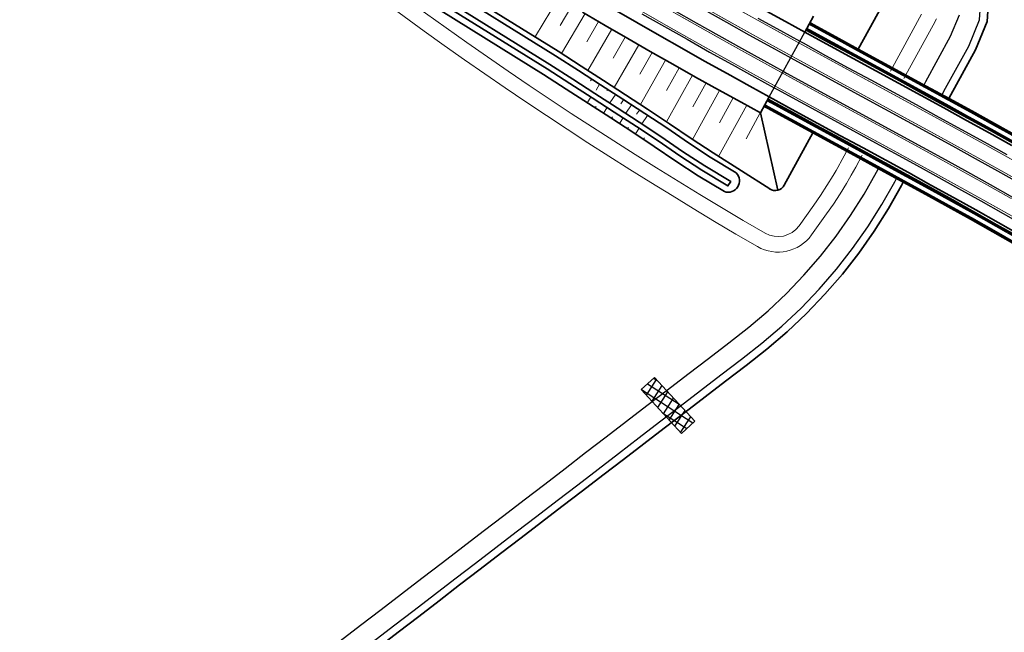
# Model space of a CAD drawing. Header units: metres. Extents: x 154839 to 161660, y 370737 to 378039.
# Tile 113 of 121: x 155388 to 155579, y 377120 to 377239. Entities that reach past the tile are written whole.
import ezdxf

# ---------------------------------------------------------------- set-up
doc = ezdxf.new("R2010")
doc.units = ezdxf.units.M
doc.linetypes.add('VW-3-3_STREEP', pattern=[6, 3, -3])
for name, color, linetype, lineweight in [('B-WE-GW-TALUDARCERING_KORT-G', 100, 'Continuous', 18), ('B-WE-GW-TALUDARCERING_LANG-G', 100, 'Continuous', 18), ('B-WE-GW-TALUDARCERING_WATER-G', 130, 'Continuous', 18), ('dwm-kunstwerklijn', 252, 'Continuous', 30), ('N-CO-BC-BETONVORM-G', 2, 'Continuous', 35), ('N-WE-BV-GELEIDECONSTRUCTIE_GELEIDERAIL_KUNSTWERK-G', 1, 'BV-GELEIDERAIL-K', 9), ('N-WE-BV-LEUNING-G', 1, 'BV-LEUNING', 9), ('N-WE-GW-GRONDWERK-G', 100, 'Continuous', 35), ('N-WE-GW-GRONDWERK_BERM-G', 100, 'Continuous', 35), ('N-WE-GW-GRONDWERK_WATERGANG-G', 100, 'Continuous', 35), ('N-WE-GW-WATERGANG-G', 130, 'Continuous', 35), ('N-WE-VH-VERHARDING_HALFVERHARDING_BERM-G', 252, 'Continuous', 35), ('N-WE-VH-VERHARDING_KANTVERHARDING-G', 210, 'Continuous', 30), ('N-WE-VW-MARKERING_LANGS_STREEP_33_015-G', 7, 'VW-3-3_STREEP', 35), ('N-WE-VW-MARKERING_LANGS_STREEP_DOORGETROKKEN_015-G', 7, 'Continuous', 35)]:
    doc.layers.add(name, color=color, linetype=linetype, lineweight=lineweight)
doc.layers.add('n-we-vh-verharding_halfverharding-g', color=7, linetype='Continuous', lineweight=0, true_color=0xff6700)
doc.layers.add('TDNL----_ontlastconstructie leidingen', color=160, linetype='Continuous')
doc.linetypes.add('BV-GELEIDERAIL-K', pattern='A,2,-1,[170,NLCS.shx,S=0.5,R=0,X=0,Y=0],-1', length=4)
doc.linetypes.add('BV-LEUNING', pattern='A,1,[69,NLCS.shx,S=0.2,R=0,X=0,Y=0],1', length=2)

msp = doc.modelspace()

# ---------------------------------------------------------------- hatches: boundary and pattern name
at = {"layer": 'TDNL----_ontlastconstructie leidingen'}
h = msp.add_hatch(dxfattribs=at)
h.set_pattern_fill('ANSI37', color=256, scale=0.5, angle=12.2091)
h.set_pattern_definition([(57.20908, (82364.2112, -23768.6843), (-1.3345357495, 0.859750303), []), (147.20908, (82364.2112, -23768.6843), (-0.859750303, -1.3345357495), [])])
h.paths.add_polyline_path([(155519.21, 377161.44), (155511.43, 377169.94), (155508.85, 377167.58), (155516.63, 377159.08)])

# ---------------------------------------------------------------- linework, layer by layer
at = {"layer": 'B-WE-GW-TALUDARCERING_KORT-G'}
for p, q in [((155495.41, 377242.03), (155493.13, 377238.22)), ((155500.57, 377238.96), (155498.26, 377235.03)), ((155505.75, 377235.94), (155503.4, 377231.87)), ((155510.96, 377232.95), (155508.55, 377228.72)), ((155516.18, 377230), (155513.71, 377225.6)), ((155521.41, 377227.06), (155518.84, 377222.44)), ((155526.66, 377224.16), (155523.98, 377219.3)), ((155531.92, 377221.26), (155529.15, 377216.22))]:
    msp.add_line(p, q, dxfattribs=at)
at = {"layer": 'B-WE-GW-TALUDARCERING_LANG-G'}
for p, q in [((155492.84, 377243.57), (155488.31, 377236.09)), ((155497.99, 377240.49), (155493.39, 377232.74)), ((155503.16, 377237.45), (155498.5, 377229.45)), ((155508.35, 377234.44), (155503.59, 377226.14)), ((155513.57, 377231.48), (155508.69, 377222.85)), ((155518.79, 377228.53), (155513.75, 377219.52)), ((155524.04, 377225.61), (155518.77, 377216.1)), ((155529.29, 377222.71), (155523.84, 377212.79))]:
    msp.add_line(p, q, dxfattribs=at)
at = {"layer": 'B-WE-GW-TALUDARCERING_WATER-G'}
for p, q in [((155499.2, 377227.8), (155499.01, 377227.47)), ((155500.76, 377226.78), (155500.1, 377225.66)), ((155502.31, 377225.78), (155502.19, 377225.57)), ((155503.9, 377224.89), (155502.76, 377223.2)), ((155498.37, 377223.2), (155499.06, 377224.32)), ((155505.38, 377223.79), (155504.87, 377223.02)), ((155506.94, 377222.78), (155505.85, 377221.16)), ((155499.93, 377222.2), (155500.11, 377222.5)), ((155501.5, 377221.18), (155502.22, 377222.26)), ((155508.51, 377221.79), (155507.95, 377220.97)), ((155510.04, 377220.75), (155508.93, 377219.12)), ((155503.06, 377220.17), (155503.26, 377220.47)), ((155504.61, 377219.17), (155505.35, 377220.29)), ((155506.17, 377218.17), (155506.35, 377218.43)), ((155507.73, 377217.16), (155508.44, 377218.25)), ((155509.27, 377216.14), (155509.44, 377216.39))]:
    msp.add_line(p, q, dxfattribs=at)
at = {"layer": 'dwm-kunstwerklijn', "flags": 128}
msp.add_lwpolyline([(155533.66, 377224.36), (155540.54, 377236.9)], dxfattribs=at)
at = {"layer": 'N-CO-BC-BETONVORM-G', "elevation": 0, "flags": 128}
for points in [[(155541.4, 377238.47), (155542.03, 377238.13), (155546.41, 377235.74), (155550.79, 377233.35), (155555.18, 377230.96), (155559.57, 377228.57), (155563.97, 377226.18), (155568.37, 377223.77), (155572.77, 377221.36), (155577.17, 377218.93), (155581.57, 377216.49)], [(155541.55, 377238.74), (155542.18, 377238.39), (155546.55, 377236), (155550.93, 377233.61), (155555.32, 377231.23), (155559.72, 377228.83), (155564.11, 377226.44), (155568.52, 377224.04), (155572.92, 377221.62), (155577.32, 377219.19), (155581.71, 377216.75)], [(155540.78, 377237.33), (155541.41, 377236.99), (155545.78, 377234.6), (155550.17, 377232.21), (155554.56, 377229.82), (155558.95, 377227.43), (155563.35, 377225.03), (155567.75, 377222.63), (155572.15, 377220.22), (155576.54, 377217.8), (155580.93, 377215.35)], [(155540.87, 377237.51), (155541.5, 377237.16), (155545.88, 377234.77), (155550.26, 377232.38), (155554.65, 377230), (155559.05, 377227.61), (155563.44, 377225.21), (155567.84, 377222.81), (155572.24, 377220.4), (155576.64, 377217.97), (155581.03, 377215.53)], [(155532.8, 377222.78), (155533.43, 377222.43), (155537.83, 377220.02), (155542.23, 377217.63), (155546.63, 377215.24), (155551.02, 377212.85), (155555.4, 377210.46), (155559.78, 377208.07), (155564.15, 377205.67), (155568.5, 377203.27), (155572.85, 377200.86), (155577.18, 377198.43), (155581.49, 377195.99)], [(155533.33, 377223.74), (155533.96, 377223.39), (155538.36, 377220.99), (155542.76, 377218.59), (155547.15, 377216.2), (155551.54, 377213.81), (155555.93, 377211.43), (155560.31, 377209.04), (155564.68, 377206.64), (155569.03, 377204.23), (155573.38, 377201.82), (155577.72, 377199.39), (155582.04, 377196.94)], [(155533.42, 377223.92), (155534.06, 377223.57), (155538.46, 377221.16), (155542.85, 377218.77), (155547.25, 377216.38), (155551.64, 377213.99), (155556.02, 377211.6), (155560.4, 377209.21), (155564.77, 377206.81), (155569.13, 377204.41), (155573.48, 377201.99), (155577.81, 377199.56), (155582.13, 377197.12)], [(155532.65, 377222.51), (155533.29, 377222.17), (155537.69, 377219.76), (155542.09, 377217.36), (155546.48, 377214.97), (155550.87, 377212.58), (155555.26, 377210.2), (155559.63, 377207.81), (155564, 377205.41), (155568.36, 377203.01), (155572.7, 377200.6), (155577.03, 377198.17), (155581.34, 377195.73)]]:
    msp.add_lwpolyline(points, dxfattribs=at)
at = {"layer": 'N-WE-BV-GELEIDECONSTRUCTIE_GELEIDERAIL_KUNSTWERK-G', "elevation": 0, "flags": 128}
for points in [[(155540.97, 377237.68), (155541.6, 377237.34), (155545.98, 377234.95), (155550.36, 377232.56), (155554.75, 377230.17), (155559.14, 377227.78), (155563.54, 377225.39), (155567.94, 377222.98), (155572.34, 377220.57), (155576.74, 377218.14), (155581.13, 377215.7), (155585.52, 377213.24), (155589.9, 377210.76), (155594.28, 377208.25), (155598.64, 377205.72), (155603, 377203.16), (155607.34, 377200.56), (155611.67, 377197.94), (155615.97, 377195.27), (155620.26, 377192.57), (155624.52, 377189.83), (155628.76, 377187.05), (155632.98, 377184.25), (155637.18, 377181.4), (155641.35, 377178.52), (155645.49, 377175.61), (155649.61, 377172.66), (155653.71, 377169.68), (155657.78, 377166.67), (155661.83, 377163.62), (155665.85, 377160.53), (155669.84, 377157.42), (155673.81, 377154.27), (155677.76, 377151.08), (155681.67, 377147.87), (155685.56, 377144.62), (155689.42, 377141.34), (155693.26, 377138.03), (155697.06, 377134.68), (155700.84, 377131.3), (155704.59, 377127.9), (155708.31, 377124.46), (155712.01, 377120.99), (155715.67, 377117.49), (155719.31, 377113.96), (155722.91, 377110.4), (155726.49, 377106.81), (155730.03, 377103.19), (155733.55, 377099.54), (155737.03, 377095.86), (155740.48, 377092.15), (155743.43, 377088.94)], [(155533.23, 377223.57), (155533.87, 377223.22), (155538.27, 377220.81), (155542.66, 377218.42), (155547.06, 377216.03), (155551.45, 377213.64), (155555.83, 377211.25), (155560.21, 377208.86), (155564.58, 377206.46), (155568.94, 377204.06), (155573.28, 377201.64), (155577.62, 377199.21), (155581.94, 377196.77), (155586.24, 377194.31), (155590.52, 377191.82), (155594.79, 377189.31), (155599.03, 377186.77), (155603.25, 377184.21), (155607.44, 377181.61), (155611.62, 377178.98), (155615.77, 377176.32), (155619.9, 377173.62), (155624, 377170.88), (155628.08, 377168.11), (155632.14, 377165.31), (155636.18, 377162.48), (155640.19, 377159.61), (155644.18, 377156.7), (155648.14, 377153.77), (155652.08, 377150.8), (155656, 377147.8), (155659.89, 377144.76), (155663.75, 377141.7), (155667.59, 377138.6), (155671.4, 377135.47), (155675.19, 377132.3), (155678.95, 377129.11), (155682.68, 377125.89), (155686.39, 377122.63), (155690.06, 377119.34), (155693.72, 377116.03), (155697.34, 377112.68), (155700.93, 377109.3), (155704.5, 377105.89), (155708.04, 377102.46), (155711.55, 377098.99), (155715.03, 377095.5), (155718.48, 377091.97), (155721.9, 377088.42), (155725.3, 377084.84), (155728.66, 377081.23), (155731.52, 377078.1)]]:
    msp.add_lwpolyline(points, dxfattribs=at)
at = {"layer": 'N-WE-BV-LEUNING-G', "elevation": 0, "flags": 128}
for points in [[(155541.45, 377238.56), (155542.08, 377238.22), (155546.45, 377235.82), (155550.84, 377233.44), (155555.23, 377231.05), (155559.62, 377228.66), (155564.02, 377226.26), (155568.42, 377223.86), (155572.82, 377221.45), (155577.22, 377219.02), (155581.62, 377216.58), (155586.01, 377214.11), (155590.4, 377211.63), (155594.78, 377209.12), (155599.15, 377206.59), (155603.51, 377204.02), (155607.86, 377201.42), (155612.19, 377198.79), (155616.5, 377196.12), (155620.8, 377193.41), (155625.07, 377190.67), (155629.31, 377187.89), (155633.54, 377185.08), (155637.74, 377182.23), (155641.92, 377179.34), (155646.07, 377176.43), (155650.2, 377173.47), (155654.3, 377170.49), (155658.38, 377167.47), (155662.43, 377164.41), (155666.46, 377161.32), (155670.46, 377158.2), (155674.44, 377155.05), (155678.39, 377151.86), (155682.31, 377148.64), (155686.2, 377145.38), (155690.07, 377142.1), (155693.91, 377138.78), (155697.73, 377135.43), (155701.51, 377132.05), (155705.27, 377128.63), (155709, 377125.19), (155712.69, 377121.72), (155716.36, 377118.21), (155720, 377114.67), (155723.62, 377111.11), (155727.2, 377107.51), (155730.75, 377103.88), (155734.27, 377100.23), (155737.76, 377096.54), (155741.22, 377092.83), (155744.17, 377089.61)], [(155532.75, 377222.69), (155533.39, 377222.34), (155537.79, 377219.94), (155542.18, 377217.54), (155546.58, 377215.15), (155550.97, 377212.76), (155555.35, 377210.37), (155559.73, 377207.98), (155564.1, 377205.59), (155568.45, 377203.18), (155572.8, 377200.77), (155577.13, 377198.34), (155581.44, 377195.9), (155585.74, 377193.44), (155590.02, 377190.96), (155594.28, 377188.45), (155598.51, 377185.92), (155602.73, 377183.36), (155606.91, 377180.77), (155611.08, 377178.14), (155615.22, 377175.48), (155619.34, 377172.78), (155623.44, 377170.05), (155627.52, 377167.29), (155631.57, 377164.49), (155635.6, 377161.66), (155639.61, 377158.8), (155643.59, 377155.9), (155647.55, 377152.97), (155651.48, 377150), (155655.39, 377147.01), (155659.27, 377143.98), (155663.13, 377140.92), (155666.96, 377137.82), (155670.76, 377134.7), (155674.54, 377131.54), (155678.3, 377128.35), (155682.02, 377125.13), (155685.72, 377121.88), (155689.4, 377118.6), (155693.04, 377115.29), (155696.66, 377111.95), (155700.25, 377108.58), (155703.81, 377105.17), (155707.34, 377101.74), (155710.84, 377098.28), (155714.32, 377094.79), (155717.76, 377091.27), (155721.18, 377087.73), (155724.57, 377084.15), (155727.92, 377080.55), (155730.78, 377077.43)]]:
    msp.add_lwpolyline(points, dxfattribs=at)
at = {"layer": 'N-WE-GW-GRONDWERK-G'}
msp.add_lwpolyline([(155531.96, 377221.24), (155535.34, 377206.25)], dxfattribs=at)
at = {"layer": 'N-WE-GW-GRONDWERK_BERM-G', "flags": 128}
for points in [[(155533.74, 377206.49), (155522.77, 377213.47), (155518.53, 377216.26), (155514.32, 377219.14), (155510.08, 377221.96), (155505.78, 377224.72), (155501.49, 377227.5), (155497.19, 377230.3), (155492.72, 377233.18), (155470.05, 377247.29)], [(155540.54, 377236.9), (155542.24, 377240.01)], [(155531.96, 377221.24), (155533.66, 377224.36)]]:
    msp.add_lwpolyline(points, dxfattribs=at)
at = {"layer": 'N-WE-GW-GRONDWERK_BERM-G'}
for points in [[(155556.77, 377244.33), (155550.93, 377233.61)], [(155542.09, 377217.36), (155536.57, 377207.22)]]:
    msp.add_lwpolyline(points, dxfattribs=at)
at = {"layer": 'N-WE-GW-GRONDWERK_BERM-G', "elevation": 0, "flags": 128}
msp.add_lwpolyline([(155497.46, 377240.8), (155501.83, 377238.22), (155506.21, 377235.67), (155510.59, 377233.16), (155514.99, 377230.67), (155519.38, 377228.19), (155523.79, 377225.74), (155528.19, 377223.31), (155531.96, 377221.24)], dxfattribs=at)
at = {"layer": 'N-WE-GW-GRONDWERK_BERM-G'}
msp.add_arc((155534.81, 377208.18), 2, 237.5427, 331.4418, dxfattribs=at)
at = {"layer": 'N-WE-GW-GRONDWERK_WATERGANG-G', "elevation": 0, "flags": 128}
for points in [[(155568.5, 377224.05), (155568.86, 377224.71), (155573.64, 377233.49), (155575.89, 377238.95), (155576.31, 377245.07)], [(155457.75, 377117.5), (155461.72, 377120.55), (155465.69, 377123.59), (155469.66, 377126.63), (155473.63, 377129.68), (155477.59, 377132.72), (155481.56, 377135.76), (155485.53, 377138.8), (155489.5, 377141.85), (155493.46, 377144.89), (155497.43, 377147.93), (155501.4, 377150.97), (155505.37, 377154.02), (155509.33, 377157.06), (155513.3, 377160.1), (155517.27, 377163.15), (155521.24, 377166.19), (155525.2, 377169.23), (155529.17, 377172.27), (155533.19, 377175.41), (155537.12, 377178.77), (155540.88, 377182.33), (155544.46, 377186.07), (155547.84, 377189.98), (155551.03, 377194.06), (155554.01, 377198.29), (155556.77, 377202.67), (155559.29, 377207.14), (155559.65, 377207.8)]]:
    msp.add_lwpolyline(points, dxfattribs=at)
at = {"layer": 'N-WE-GW-WATERGANG-G', "elevation": 0, "flags": 128}
msp.add_lwpolyline([(155469.5, 377246.45), (155492.19, 377232.33), (155496.65, 377229.46), (155500.94, 377226.66), (155505.24, 377223.88), (155509.53, 377221.13), (155513.77, 377218.31), (155517.97, 377215.43), (155522.23, 377212.63), (155527.26, 377209.6, -0.792903), (155524.96, 377205.97), (155519.89, 377209.02), (155515.57, 377211.86), (155511.36, 377214.75), (155507.18, 377217.53), (155502.91, 377220.27), (155498.6, 377223.06), (155494.31, 377225.85), (155489.89, 377228.7), (155467.13, 377242.86)], format="xyb", dxfattribs=at)
msp.add_lwpolyline([(155467.84, 377243.95), (155490.58, 377229.8), (155495.02, 377226.94), (155499.31, 377224.15), (155503.61, 377221.36), (155507.89, 377218.61), (155512.09, 377215.82), (155516.3, 377212.94), (155520.59, 377210.11), (155525.65, 377207.07), (155526.19, 377207.91), (155521.14, 377210.95), (155516.86, 377213.77), (155512.65, 377216.65), (155508.44, 377219.45), (155504.15, 377222.2), (155499.85, 377224.99), (155495.56, 377227.78), (155491.12, 377230.64), (155468.4, 377244.78)], dxfattribs=at)
at = {"layer": 'n-we-vh-verharding_halfverharding-g', "elevation": 0, "flags": 128}
msp.add_lwpolyline([(155541.86, 377197.57, -0.385624), (155531.36, 377195.32, -0.09773), (155301.57, 377396.86, 0.141899), (155299.62, 377404.36, 0.10002), (155532.86, 377197.92, 0.385624), (155539.43, 377199.33), (155542.32, 377203.35), (155543.61, 377205.23), (155544.84, 377207.14), (155546.03, 377209.08), (155546.63, 377210.09), (155546.94, 377210.62), (155547.81, 377212.19), (155549.05, 377214.47)], format="xyb", dxfattribs=at)
for points in [[(155557.15, 377229.33), (155563.17, 377240.39)], [(155559.78, 377227.9), (155565.8, 377238.96), (155565.84, 377239.02), (155566.07, 377239.49)], [(155541.87, 377197.58), (155544.78, 377201.63), (155546.1, 377203.56), (155547.38, 377205.54), (155548.61, 377207.53), (155549.22, 377208.58), (155549.55, 377209.15), (155550.44, 377210.74), (155551.69, 377213.04)]]:
    msp.add_lwpolyline(points, dxfattribs=at)
at = {"layer": 'N-WE-VH-VERHARDING_HALFVERHARDING_BERM-G', "elevation": 0, "flags": 128}
for points in [[(155503.62, 377241.28), (155507.98, 377238.75), (155512.35, 377236.24), (155516.74, 377233.76), (155521.12, 377231.29), (155525.51, 377228.85), (155529.9, 377226.42), (155533.66, 377224.36), (155538.7, 377221.6), (155543.09, 377219.21), (155547.49, 377216.82), (155551.88, 377214.43), (155556.26, 377212.04), (155560.64, 377209.65), (155565.01, 377207.25), (155569.37, 377204.85), (155573.72, 377202.43), (155578.06, 377200), (155582.38, 377197.55)], [(155532.44, 377241.36), (155536.8, 377238.95), (155540.54, 377236.9), (155541.17, 377236.55), (155545.54, 377234.16), (155549.93, 377231.77), (155554.32, 377229.38), (155558.71, 377226.99), (155563.11, 377224.6), (155567.51, 377222.19), (155571.9, 377219.78), (155576.3, 377217.36), (155580.69, 377214.92)]]:
    msp.add_lwpolyline(points, dxfattribs=at)
at = {"layer": 'N-WE-VH-VERHARDING_KANTVERHARDING-G', "elevation": 0, "flags": 128}
for points in [[(155567.18, 377224.76), (155567.54, 377225.43), (155572.33, 377234.21), (155574.43, 377239.3), (155574.82, 377244.92)], [(155508.98, 377240.48), (155513.34, 377237.98), (155517.72, 377235.51), (155522.09, 377233.04), (155526.48, 377230.6), (155530.87, 377228.17), (155534.63, 377226.11), (155535.26, 377225.76), (155539.65, 377223.36), (155544.05, 377220.96), (155548.44, 377218.57), (155552.83, 377216.19), (155557.22, 377213.8), (155561.6, 377211.4), (155565.98, 377209), (155570.34, 377206.6), (155574.7, 377204.18), (155579.04, 377201.74), (155583.37, 377199.29)], [(155515.15, 377241.15), (155519.51, 377238.69), (155523.87, 377236.22), (155528.25, 377233.79), (155532.63, 377231.37), (155536.38, 377229.31), (155537.01, 377228.96), (155541.4, 377226.56), (155545.79, 377224.17), (155550.19, 377221.78), (155554.58, 377219.39), (155558.97, 377217), (155563.35, 377214.61), (155567.74, 377212.2), (155572.11, 377209.79), (155576.48, 377207.36), (155580.83, 377204.92)], [(155520.99, 377241.3), (155525.34, 377238.84), (155529.7, 377236.41), (155534.07, 377234), (155537.82, 377231.94), (155538.45, 377231.59), (155542.84, 377229.2), (155547.23, 377226.81), (155551.62, 377224.42), (155556.01, 377222.03), (155560.4, 377219.64), (155564.8, 377217.24), (155569.18, 377214.83), (155573.56, 377212.41), (155577.94, 377209.98), (155582.3, 377207.54)], [(155563.67, 377226.68), (155564.03, 377227.34), (155568.81, 377236.12), (155570.54, 377240.23)], [(155531.47, 377239.61), (155535.83, 377237.2), (155539.58, 377235.14), (155540.21, 377234.8), (155544.59, 377232.4), (155548.97, 377230.01), (155553.36, 377227.62), (155557.76, 377225.23), (155562.15, 377222.84), (155566.55, 377220.44), (155570.94, 377218.03), (155575.33, 377215.61), (155579.72, 377213.17)], [(155450.44, 377118.83), (155454.41, 377121.87), (155458.38, 377124.91), (155462.34, 377127.95), (155466.31, 377131), (155470.28, 377134.04), (155474.25, 377137.08), (155478.21, 377140.13), (155482.18, 377143.17), (155486.15, 377146.21), (155490.12, 377149.25), (155494.08, 377152.3), (155498.05, 377155.34), (155502.02, 377158.38), (155505.99, 377161.42), (155509.95, 377164.47), (155513.92, 377167.51), (155517.89, 377170.55), (155521.86, 377173.6), (155525.82, 377176.64), (155529.72, 377179.68), (155533.44, 377182.86), (155537, 377186.23), (155540.39, 377189.77), (155543.59, 377193.48), (155546.61, 377197.34), (155549.43, 377201.35), (155552.04, 377205.49), (155554.46, 377209.77), (155554.82, 377210.43)], [(155456.84, 377118.69), (155460.81, 377121.74), (155464.78, 377124.78), (155468.74, 377127.82), (155472.71, 377130.87), (155476.68, 377133.91), (155480.65, 377136.95), (155484.61, 377139.99), (155488.58, 377143.04), (155492.55, 377146.08), (155496.52, 377149.12), (155500.48, 377152.16), (155504.45, 377155.21), (155508.42, 377158.25), (155512.39, 377161.29), (155516.36, 377164.34), (155520.32, 377167.38), (155524.29, 377170.42), (155528.26, 377173.46), (155532.25, 377176.57), (155536.12, 377179.89), (155539.82, 377183.39), (155543.35, 377187.08), (155546.68, 377190.94), (155549.82, 377194.96), (155552.76, 377199.13), (155555.48, 377203.44), (155557.98, 377207.86), (155558.33, 377208.52)]]:
    msp.add_lwpolyline(points, dxfattribs=at)
at = {"layer": 'N-WE-VW-MARKERING_LANGS_STREEP_33_015-G', "const_width": 0.15, "elevation": 0, "flags": 128}
for points in [[(155118.21, 377638.59), (155120.88, 377635.72), (155124.29, 377632.05), (155127.69, 377628.36), (155131.08, 377624.67), (155134.45, 377620.98), (155137.83, 377617.29), (155141.2, 377613.61), (155144.58, 377609.92), (155147.95, 377606.23), (155151.33, 377602.54), (155154.7, 377598.85), (155158.08, 377595.16), (155161.45, 377591.47), (155164.83, 377587.78), (155168.2, 377584.1), (155171.58, 377580.41), (155174.96, 377576.72), (155178.33, 377573.03), (155181.71, 377569.34), (155185.08, 377565.65), (155188.46, 377561.96), (155191.83, 377558.27), (155195.21, 377554.58), (155198.58, 377550.9), (155201.96, 377547.21), (155205.33, 377543.52), (155208.71, 377539.83), (155212.08, 377536.14), (155215.46, 377532.45), (155218.84, 377528.76), (155222.21, 377525.07), (155228.96, 377517.7), (155235.71, 377510.32), (155242.46, 377502.94), (155249.21, 377495.56), (155255.96, 377488.19), (155262.71, 377480.81), (155266.09, 377477.12), (155269.47, 377473.43), (155272.84, 377469.74), (155276.22, 377466.05), (155279.59, 377462.37), (155282.97, 377458.68), (155286.34, 377454.99), (155289.72, 377451.3), (155293.09, 377447.61), (155296.47, 377443.92), (155299.84, 377440.23), (155303.22, 377436.54), (155306.59, 377432.86), (155309.97, 377429.17), (155313.34, 377425.48), (155316.72, 377421.79), (155320.1, 377418.1), (155323.47, 377414.41), (155326.85, 377410.72), (155330.22, 377407.03), (155333.6, 377403.35), (155336.97, 377399.66), (155340.35, 377395.97), (155343.72, 377392.28), (155347.1, 377388.59), (155350.47, 377384.9), (155353.85, 377381.22), (155357.23, 377377.54), (155360.61, 377373.88), (155364, 377370.22), (155367.4, 377366.58), (155370.81, 377362.95), (155374.23, 377359.33), (155377.67, 377355.74), (155381.13, 377352.17), (155384.61, 377348.62), (155388.12, 377345.1), (155391.64, 377341.61), (155395.19, 377338.15), (155398.77, 377334.72), (155402.38, 377331.32), (155406.02, 377327.94), (155409.69, 377324.6), (155413.38, 377321.29), (155417.1, 377318.01), (155420.85, 377314.76), (155424.63, 377311.55), (155428.43, 377308.36), (155432.26, 377305.21), (155436.11, 377302.08), (155439.99, 377298.99), (155443.9, 377295.94), (155447.83, 377292.91), (155451.78, 377289.92), (155455.76, 377286.96), (155459.77, 377284.04), (155463.8, 377281.14), (155467.85, 377278.28), (155471.93, 377275.46), (155476.03, 377272.67), (155480.16, 377269.91), (155484.3, 377267.19), (155488.47, 377264.51), (155492.66, 377261.85), (155496.88, 377259.24), (155501.11, 377256.65), (155505.37, 377254.1), (155509.65, 377251.57), (155513.95, 377249.07), (155518.26, 377246.6), (155522.6, 377244.15), (155526.93, 377241.7), (155531.29, 377239.28), (155535.65, 377236.87), (155539.4, 377234.81), (155540.03, 377234.47), (155544.41, 377232.07), (155548.79, 377229.68), (155553.18, 377227.29), (155557.58, 377224.9), (155561.97, 377222.51), (155566.37, 377220.11), (155570.76, 377217.7), (155575.15, 377215.28), (155579.53, 377212.84), (155583.91, 377210.39), (155588.28, 377207.91), (155592.64, 377205.42), (155596.99, 377202.89), (155601.33, 377200.34), (155605.65, 377197.76), (155609.95, 377195.14), (155614.24, 377192.49), (155618.5, 377189.8), (155622.74, 377187.08), (155626.96, 377184.32), (155631.15, 377181.53), (155635.33, 377178.7), (155639.47, 377175.84), (155643.6, 377172.94), (155647.7, 377170.01), (155651.77, 377167.04), (155655.82, 377164.04), (155659.85, 377161.01), (155663.84, 377157.94), (155667.82, 377154.84), (155671.77, 377151.71), (155675.69, 377148.54), (155679.58, 377145.34), (155683.45, 377142.11), (155687.29, 377138.85), (155691.1, 377135.56), (155694.89, 377132.23), (155698.65, 377128.87), (155702.38, 377125.48), (155706.08, 377122.06), (155709.75, 377118.61), (155713.4, 377115.13), (155717.01, 377111.62), (155720.6, 377108.08), (155724.16, 377104.51), (155727.68, 377100.91), (155731.18, 377097.28), (155734.64, 377093.62), (155738.08, 377089.93), (155741.01, 377086.73), (155741.48, 377086.21), (155744.86, 377082.47), (155748.2, 377078.7), (155751.51, 377074.9), (155754.79, 377071.07), (155758.03, 377067.21), (155761.25, 377063.33), (155764.43, 377059.42), (155767.58, 377055.49), (155770.69, 377051.53), (155773.78, 377047.56), (155776.84, 377043.57), (155779.87, 377039.56), (155782.88, 377035.54), (155785.88, 377031.51), (155788.85, 377027.47), (155791.81, 377023.42), (155794.75, 377019.36), (155797.69, 377015.3), (155800.61, 377011.24), (155803.54, 377007.18), (155806.45, 377003.14), (155809.38, 376999.1), (155812.32, 376995.07), (155815.27, 376991.05), (155818.23, 376987.04), (155821.2, 376983.04), (155824.19, 376979.04), (155827.18, 376975.06), (155830.19, 376971.08), (155833.21, 376967.12), (155836.25, 376963.16), (155839.29, 376959.21), (155842.34, 376955.27), (155845.41, 376951.34), (155848.49, 376947.41), (155851.58, 376943.5), (155854.68, 376939.6), (155857.79, 376935.7), (155860.92, 376931.82), (155864.05, 376927.94), (155867.2, 376924.07), (155870.36, 376920.21), (155873.53, 376916.36), (155876.71, 376912.52), (155879.9, 376908.69), (155883.1, 376904.87), (155886.32, 376901.06), (155889.54, 376897.26), (155892.78, 376893.47), (155896.03, 376889.69), (155899.29, 376885.91), (155902.56, 376882.15), (155905.84, 376878.4), (155909.13, 376874.65), (155912.44, 376870.92), (155915.75, 376867.19), (155919.08, 376863.48), (155922.41, 376859.77), (155925.76, 376856.08), (155929.12, 376852.39), (155932.49, 376848.72), (155935.86, 376845.05), (155939.26, 376841.4), (155942.66, 376837.75), (155946.07, 376834.12), (155949.49, 376830.49), (155952.93, 376826.87), (155956.37, 376823.26), (155959.83, 376819.67), (155963.29, 376816.08), (155966.77, 376812.51), (155970.25, 376808.94), (155973.75, 376805.39), (155977.25, 376801.84), (155980.77, 376798.32), (155984.3, 376794.79), (155987.84, 376791.28), (155991.38, 376787.77), (155994.95, 376784.28), (155998.51, 376780.8), (156002.09, 376777.33), (156005.68, 376773.86), (156009.28, 376770.42), (156012.89, 376766.98), (156016.51, 376763.55), (156020.14, 376760.13), (156023.78, 376756.73), (156027.43, 376753.32), (156031.09, 376749.94), (156034.76, 376746.56), (156038.44, 376743.2), (156042.13, 376739.84), (156045.83, 376736.51), (156049.53, 376733.17), (156053.26, 376729.85), (156056.98, 376726.54), (156060.72, 376723.24), (156064.47, 376719.95), (156068.23, 376716.68), (156071.99, 376713.41), (156075.77, 376710.16), (156079.56, 376706.91), (156083.36, 376703.68), (156087.16, 376700.45), (156090.98, 376697.25), (156094.8, 376694.05), (156098.64, 376690.86), (156102.47, 376687.68), (156106.33, 376684.52), (156110.19, 376681.36), (156114.06, 376678.23), (156117.94, 376675.09), (156121.83, 376671.98), (156125.73, 376668.86), (156129.64, 376665.77), (156133.55, 376662.68), (156137.48, 376659.61), (156141.41, 376656.54), (156145.36, 376653.5), (156149.31, 376650.45), (156153.28, 376647.43), (156157.24, 376644.41), (156161.23, 376641.41), (156165.21, 376638.42), (156169.21, 376635.44), (156173.21, 376632.47), (156177.23, 376629.52), (156181.25, 376626.57), (156185.29, 376623.64), (156189.32, 376620.71), (156193.38, 376617.81), (156197.43, 376614.9), (156201.5, 376612.02), (156205.58, 376609.14), (156209.66, 376606.25), (156213.75, 376603.36), (156217.83, 376600.46), (156221.92, 376597.56), (156225.99, 376594.63), (156230.06, 376591.69), (156234.12, 376588.74), (156238.17, 376585.76), (156242.2, 376582.76), (156246.22, 376579.73), (156250.22, 376576.68), (156254.2, 376573.59), (156258.15, 376570.48), (156262.09, 376567.33), (156265.99, 376564.14), (156269.87, 376560.93), (156273.73, 376557.68), (156273.73, 376557.68), (156277.55, 376554.4), (156281.35, 376551.09), (156285.12, 376547.74), (156288.87, 376544.37), (156292.58, 376540.96), (156296.27, 376537.52), (156299.92, 376534.06), (156303.55, 376530.56), (156307.15, 376527.03), (156310.72, 376523.47), (156314.26, 376519.89), (156317.77, 376516.27), (156321.25, 376512.62), (156324.7, 376508.95), (156328.12, 376505.24), (156331.5, 376501.51), (156334.86, 376497.75), (156338.19, 376493.97), (156341.48, 376490.15), (156344.74, 376486.31), (156347.97, 376482.44), (156351.16, 376478.54), (156354.33, 376474.62), (156357.46, 376470.67), (156360.56, 376466.69), (156362.84, 376463.72)], [(155110.29, 377633.09), (155110.49, 377632.87), (155113.89, 377629.22), (155117.28, 377625.57), (155120.66, 377621.9), (155124.03, 377618.22), (155127.41, 377614.54), (155130.78, 377610.85), (155134.16, 377607.16), (155137.53, 377603.47), (155140.91, 377599.78), (155144.28, 377596.09), (155147.66, 377592.4), (155151.03, 377588.71), (155154.41, 377585.03), (155157.78, 377581.34), (155161.16, 377577.65), (155164.53, 377573.96), (155167.91, 377570.27), (155171.29, 377566.58), (155174.66, 377562.89), (155178.04, 377559.2), (155181.41, 377555.52), (155184.79, 377551.83), (155188.16, 377548.14), (155191.54, 377544.45), (155194.91, 377540.76), (155198.29, 377537.07), (155201.66, 377533.38), (155205.04, 377529.69), (155208.41, 377526.01), (155211.79, 377522.32), (155215.16, 377518.63), (155221.92, 377511.25), (155228.67, 377503.87), (155235.42, 377496.5), (155242.17, 377489.12), (155248.92, 377481.74), (155255.67, 377474.36), (155259.04, 377470.67), (155262.42, 377466.99), (155265.8, 377463.3), (155269.17, 377459.61), (155272.55, 377455.92), (155275.92, 377452.23), (155279.3, 377448.54), (155282.67, 377444.85), (155286.05, 377441.16), (155289.42, 377437.47), (155292.8, 377433.79), (155296.17, 377430.1), (155299.55, 377426.41), (155302.92, 377422.72), (155306.3, 377419.03), (155309.67, 377415.34), (155313.05, 377411.65), (155316.43, 377407.96), (155319.8, 377404.28), (155323.18, 377400.59), (155326.55, 377396.9), (155329.93, 377393.21), (155333.3, 377389.52), (155336.68, 377385.83), (155340.05, 377382.14), (155343.43, 377378.45), (155346.81, 377374.76), (155350.2, 377371.08), (155353.6, 377367.39), (155357, 377363.72), (155360.43, 377360.05), (155363.86, 377356.39), (155367.32, 377352.75), (155370.8, 377349.12), (155374.29, 377345.51), (155377.82, 377341.91), (155381.37, 377338.34), (155384.95, 377334.8), (155388.56, 377331.28), (155392.2, 377327.8), (155395.86, 377324.34), (155399.56, 377320.91), (155403.28, 377317.52), (155407.04, 377314.15), (155410.82, 377310.82), (155414.63, 377307.52), (155418.46, 377304.25), (155422.32, 377301.01), (155426.21, 377297.81), (155430.13, 377294.64), (155434.07, 377291.5), (155438.04, 377288.39), (155442.04, 377285.32), (155446.06, 377282.28), (155450.1, 377279.27), (155454.17, 377276.3), (155458.26, 377273.36), (155462.38, 377270.46), (155466.53, 377267.59), (155470.69, 377264.75), (155474.88, 377261.95), (155479.1, 377259.19), (155483.33, 377256.46), (155487.59, 377253.76), (155491.87, 377251.1), (155496.17, 377248.48), (155500.49, 377245.89), (155504.82, 377243.33), (155509.17, 377240.8), (155513.53, 377238.3), (155517.9, 377235.83), (155522.28, 377233.37), (155526.66, 377230.93), (155531.05, 377228.5), (155534.81, 377226.44), (155535.44, 377226.09), (155539.83, 377223.69), (155544.23, 377221.29), (155548.62, 377218.9), (155553.01, 377216.52), (155557.4, 377214.13), (155561.78, 377211.73), (155566.16, 377209.33), (155570.52, 377206.92), (155574.88, 377204.5), (155579.23, 377202.07), (155583.56, 377199.62), (155587.87, 377197.14), (155592.17, 377194.65), (155596.46, 377192.13), (155600.72, 377189.58), (155604.96, 377187), (155609.18, 377184.39), (155613.37, 377181.75), (155617.55, 377179.07), (155621.7, 377176.35), (155625.83, 377173.6), (155629.93, 377170.82), (155634.02, 377168), (155638.07, 377165.15), (155642.11, 377162.26), (155646.12, 377159.34), (155650.1, 377156.39), (155654.07, 377153.41), (155658, 377150.39), (155661.91, 377147.34), (155665.8, 377144.25), (155669.66, 377141.14), (155673.49, 377137.99), (155677.3, 377134.81), (155681.08, 377131.6), (155684.83, 377128.36), (155688.56, 377125.08), (155692.26, 377121.78), (155695.93, 377118.44), (155699.57, 377115.08), (155703.19, 377111.68), (155706.77, 377108.25), (155710.33, 377104.8), (155713.86, 377101.31), (155717.36, 377097.8), (155720.83, 377094.25), (155724.27, 377090.68), (155727.68, 377087.08), (155731.06, 377083.45), (155733.94, 377080.3), (155734.41, 377079.79), (155737.73, 377076.11), (155741.02, 377072.39), (155744.28, 377068.65), (155747.51, 377064.89), (155750.7, 377061.09), (155753.87, 377057.27), (155757, 377053.42), (155760.1, 377049.55), (155763.17, 377045.65), (155766.22, 377041.73), (155769.24, 377037.78), (155772.24, 377033.82), (155775.23, 377029.83), (155778.19, 377025.83), (155781.15, 377021.82), (155784.09, 377017.79), (155787.02, 377013.76), (155789.94, 377009.71), (155792.87, 377005.66), (155795.79, 377001.61), (155798.71, 376997.54), (155801.66, 376993.48), (155804.61, 376989.43), (155807.58, 376985.39), (155810.56, 376981.36), (155813.55, 376977.33), (155816.55, 376973.31), (155819.56, 376969.31), (155822.59, 376965.31), (155825.62, 376961.32), (155828.67, 376957.34), (155831.73, 376953.37), (155834.81, 376949.4), (155837.89, 376945.45), (155840.98, 376941.51), (155844.09, 376937.57), (155847.21, 376933.65), (155850.34, 376929.73), (155853.48, 376925.82), (155856.64, 376921.92), (155859.8, 376918.03), (155862.98, 376914.15), (155866.16, 376910.28), (155869.36, 376906.42), (155872.57, 376902.57), (155875.79, 376898.73), (155879.03, 376894.89), (155882.27, 376891.07), (155885.53, 376887.26), (155888.79, 376883.45), (155892.07, 376879.66), (155895.36, 376875.87), (155898.66, 376872.1), (155901.97, 376868.33), (155905.29, 376864.58), (155908.62, 376860.83), (155911.97, 376857.1), (155915.32, 376853.37), (155918.7, 376849.66), (155922.07, 376845.95), (155925.46, 376842.26), (155928.85, 376838.56), (155932.27, 376834.89), (155935.68, 376831.22), (155939.12, 376827.57), (155942.56, 376823.92), (155946.01, 376820.29), (155949.47, 376816.66), (155952.95, 376813.05), (155956.43, 376809.44), (155959.93, 376805.85), (155963.43, 376802.26), (155966.95, 376798.69), (155970.47, 376795.12), (155974.02, 376791.57), (155977.56, 376788.02), (155981.12, 376784.49), (155984.68, 376780.96), (155988.27, 376777.46), (155991.85, 376773.95), (155995.46, 376770.47), (155999.06, 376766.98), (156002.68, 376763.52), (156006.31, 376760.05), (156009.95, 376756.61), (156013.6, 376753.17), (156017.27, 376749.74), (156020.93, 376746.32), (156024.62, 376742.92), (156028.3, 376739.52), (156032.01, 376736.15), (156035.71, 376732.77), (156039.44, 376729.41), (156043.16, 376726.06), (156046.91, 376722.72), (156050.65, 376719.39), (156054.42, 376716.07), (156058.18, 376712.76), (156061.96, 376709.47), (156065.75, 376706.18), (156069.55, 376702.91), (156073.35, 376699.65), (156077.18, 376696.4), (156081, 376693.16), (156084.84, 376689.93), (156088.68, 376686.71), (156092.54, 376683.51), (156096.4, 376680.31), (156100.28, 376677.13), (156104.16, 376673.96), (156108.06, 376670.8), (156111.95, 376667.65), (156115.87, 376664.52), (156119.79, 376661.39), (156123.72, 376658.28), (156127.65, 376655.17), (156131.61, 376652.08), (156135.56, 376649), (156139.53, 376645.94), (156143.5, 376642.88), (156147.49, 376639.84), (156151.48, 376636.8), (156155.48, 376633.78), (156159.49, 376630.77), (156163.51, 376627.78), (156167.54, 376624.79), (156171.58, 376621.82), (156175.62, 376618.85), (156179.68, 376615.91), (156183.74, 376612.96), (156187.82, 376610.04), (156191.89, 376607.12), (156195.99, 376604.23), (156200.07, 376601.34), (156204.15, 376598.45), (156208.23, 376595.57), (156212.3, 376592.68), (156216.36, 376589.79), (156220.41, 376586.87), (156224.45, 376583.96), (156228.48, 376581.03), (156232.49, 376578.08), (156236.48, 376575.11), (156240.45, 376572.12), (156244.39, 376569.11), (156248.32, 376566.07), (156252.21, 376563), (156256.09, 376559.9), (156259.93, 376556.76), (156263.75, 376553.6), (156267.54, 376550.4), (156267.54, 376550.4), (156271.31, 376547.17), (156275.05, 376543.91), (156278.76, 376540.62), (156282.44, 376537.3), (156286.1, 376533.95), (156289.73, 376530.57), (156293.32, 376527.15), (156296.9, 376523.71), (156300.44, 376520.24), (156303.95, 376516.74), (156307.44, 376513.21), (156310.89, 376509.65), (156314.31, 376506.06), (156317.71, 376502.44), (156321.07, 376498.8), (156324.41, 376495.12), (156327.71, 376491.42), (156330.98, 376487.7), (156334.22, 376483.94), (156337.43, 376480.16), (156340.61, 376476.35), (156343.76, 376472.51), (156346.87, 376468.65), (156349.95, 376464.77), (156353, 376460.85), (156355.6, 376457.46)]]:
    msp.add_lwpolyline(points, dxfattribs=at)
at = {"layer": 'N-WE-VW-MARKERING_LANGS_STREEP_DOORGETROKKEN_015-G', "const_width": 0.15, "elevation": 0, "flags": 128}
for points in [[(155521.17, 377241.62), (155525.52, 377239.17), (155529.88, 377236.74), (155534.25, 377234.33), (155538, 377232.27)], [(155514.97, 377240.82), (155519.33, 377238.36), (155523.69, 377235.9), (155528.06, 377233.46), (155532.45, 377231.04), (155536.2, 377228.98)], [(155538, 377232.27), (155538.63, 377231.92), (155543.02, 377229.53), (155547.41, 377227.13), (155551.8, 377224.75), (155556.19, 377222.36), (155560.58, 377219.96), (155564.98, 377217.57), (155569.36, 377215.16), (155573.74, 377212.74), (155578.12, 377210.31), (155582.49, 377207.86)], [(155536.2, 377228.98), (155536.83, 377228.63), (155541.22, 377226.23), (155545.61, 377223.84), (155550.01, 377221.45), (155554.4, 377219.06), (155558.79, 377216.67), (155563.17, 377214.28), (155567.56, 377211.87), (155571.93, 377209.46), (155576.29, 377207.04), (155580.65, 377204.59)]]:
    msp.add_lwpolyline(points, dxfattribs=at)
at = {"layer": 'TDNL----_ontlastconstructie leidingen'}
msp.add_lwpolyline([(155519.21, 377161.44), (155511.43, 377169.94), (155508.85, 377167.58), (155516.63, 377159.08)], close=True, dxfattribs=at)

doc.saveas('drawing.dxf')
